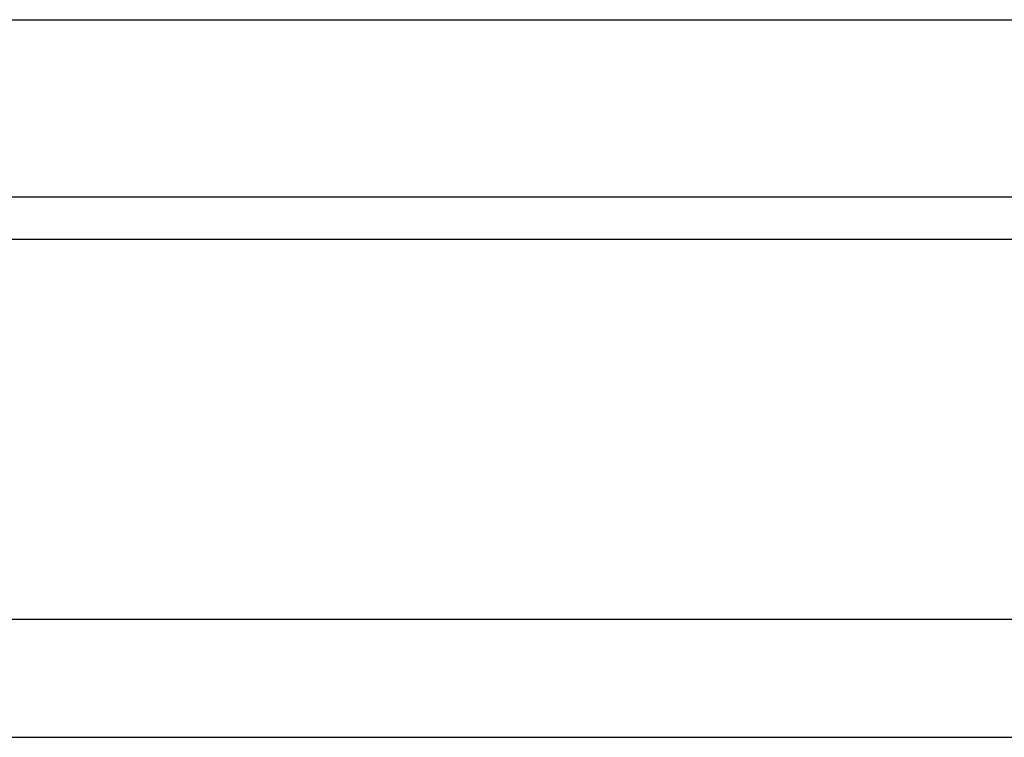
# Model space of a CAD drawing. Header units: millimetres. Extents: x 292 to 530, y -268 to -194.
# Tile 32 of 52: x 465.88 to 471.71, y -254.76 to -250.51. Entities that reach past the tile are written whole.
import ezdxf

# ---------------------------------------------------------------- set-up
doc = ezdxf.new("R2010")
doc.units = ezdxf.units.MM
doc.header["$LTSCALE"] = 0.1
doc.layers.add('OUT', color=3, linetype='CONTINUOUS')

msp = doc.modelspace()

# ---------------------------------------------------------------- linework, layer by layer
at = {"layer": 'OUT', "color": 0}
for p, q in [((454.432, -250.5132), (477.332, -250.5132)), ((454.432, -251.5632), (477.332, -251.5632)), ((399.2963, -251.8132), (529.882, -251.8132)), ((399.0566, -254.0632), (529.882, -254.0632)), ((379.882, -254.7632), (529.882, -254.7632))]:
    msp.add_line(p, q, dxfattribs=at)

doc.saveas('drawing.dxf')
